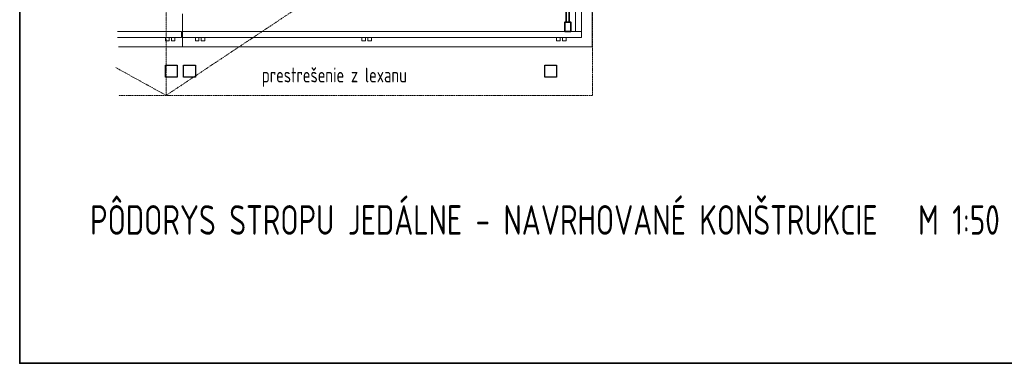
# Model space of a CAD drawing. Header units: inches. Extents: x -96941 to 10978768, y -673 to 1070890.
# Tile 24 of 256: x 50813 to 59148, y -673 to 2233. Entities that reach past the tile are written whole.
import ezdxf

# ---------------------------------------------------------------- set-up
doc = ezdxf.new("R2010")
doc.units = ezdxf.units.IN
doc.linetypes.add('ACAD_ISO10W100', pattern=[18.5, 12, -3, 0.5, -3])
for name, color, linetype, lineweight in [('!_A_01_TENKÁ', 8, 'Continuous', 13), ('!_A_02_HRUBÁ', 255, 'Continuous', 35), ('!_A_04_BODKOČIARKOVANÁ', 30, 'ACAD_ISO10W100', 13), ('A-FLOR-HRAL', 11, 'Continuous', 18), ('A-WALL', 113, 'Continuous', 18), ('S-COLS', 52, 'Continuous', 13)]:
    doc.layers.add(name, color=color, linetype=linetype, lineweight=lineweight)
doc.layers.add('!_A_52_NOVÉ KCIE', color=7, linetype='Continuous', lineweight=13, true_color=0xa30000)
doc.styles.add('Iso CP', font='isocp.shx', dxfattribs={"width": 0.8})

# ---------------------------------------------------------------- blocks, each defined once
blk = doc.blocks.new('Stlp_ZB - 100x100-1506198-1_NP NOVÉ KONŠTRUKCIE')
at = {"layer": 'S-COLS', "color": 250, "lineweight": 25}
for p, q in [((-50, 50), (50, 50)), ((-50, -50), (-50, 50)), ((50, 50), (50, -50)), ((50, -50), (-50, -50))]:
    blk.add_line(p, q, dxfattribs=at)
blk = doc.blocks.new('Zábradlí 1 - Zábradlí 1-1542331-1_NP NOVÉ KONŠTRUKCIE')
at = {"layer": 'A-FLOR-HRAL', "color": 7}
for p, q in [((14768.2, -20190), (15309.2, -20190)), ((15309.2, -20240), (14768.2, -20240)), ((15174.7, -20240), (15174.7, -20270)), ((15204.7, -20270), (15204.7, -20240)), ((15224.7, -20240), (15224.7, -20270)), ((15254.7, -20270), (15254.7, -20240)), ((15309.2, -20190), (15309.2, -20240)), ((15204.7, -20270), (15174.7, -20270)), ((15254.7, -20270), (15224.7, -20270))]:
    blk.add_line(p, q, dxfattribs=at)

msp = doc.modelspace()

# ---------------------------------------------------------------- linework, layer by layer
at = {"layer": '!_A_01_TENKÁ'}
for p, q in [((55518.011, 2133.404), (55518.011, 3361.285)), ((55568.011, 3361.285), (55568.011, 2133.404)), ((55568.011, 2133.404), (55518.011, 2133.404))]:
    msp.add_line(p, q, dxfattribs=at)
msp.add_lwpolyline([(50813.135, -672.538), (50813.135, -172.538)], dxfattribs=at)
at = {"layer": '!_A_02_HRUBÁ'}
msp.add_lwpolyline([(50813.135, 14177.462), (82313.135, 14177.462), (82313.135, -672.538), (50813.135, -672.538)], close=True, dxfattribs=at)
at = {"layer": '!_A_04_BODKOČIARKOVANÁ'}
for points in [[(55662.735, 3993.404), (55662.735, 1593.404), (51650.93, 1593.404)], [(52202.735, 3993.404), (52052.735, 3993.404), (52052.735, 1593.404)], [(52052.735, 1593.404), (55662.735, 3993.404)], [(52052.735, 1593.404), (51627.795, 1827.888)]]:
    msp.add_lwpolyline(points, dxfattribs=at)
at = {"layer": '!_A_52_NOVÉ KCIE', "lineweight": 35}
for points in [[(55440.235, 3300.404), (55465.235, 3300.404), (55465.235, 2213.404), (55440.235, 2213.404)], [(55427.735, 2133.404), (55477.735, 2133.404), (55477.735, 2213.404), (55427.735, 2213.404)]]:
    msp.add_lwpolyline(points, close=True, dxfattribs=at)
at = {"layer": 'A-FLOR-HRAL', "color": 7}
for p, q in [((52191.897, 2133.404), (55568.011, 2133.404)), ((52191.897, 2083.404), (52191.897, 2133.404)), ((55568.011, 2133.404), (55568.011, 2083.404)), ((55568.011, 2083.404), (52191.897, 2083.404)), ((52300.022, 2083.404), (52330.022, 2083.404)), ((52300.022, 2083.404), (52300.022, 2053.404)), ((52330.022, 2053.404), (52300.022, 2053.404)), ((52330.022, 2053.404), (52330.022, 2083.404)), ((52350.022, 2083.404), (52380.022, 2083.404)), ((52350.022, 2083.404), (52350.022, 2053.404)), ((52380.022, 2053.404), (52350.022, 2053.404)), ((52380.022, 2053.404), (52380.022, 2083.404)), ((53710.022, 2083.404), (53740.022, 2083.404)), ((53710.022, 2083.404), (53710.022, 2053.404)), ((53740.022, 2053.404), (53710.022, 2053.404)), ((53740.022, 2053.404), (53740.022, 2083.404)), ((53760.022, 2083.404), (53790.022, 2083.404)), ((53760.022, 2083.404), (53760.022, 2053.404)), ((53790.022, 2053.404), (53760.022, 2053.404)), ((53790.022, 2053.404), (53790.022, 2083.404)), ((55358.292, 2083.404), (55388.292, 2083.404)), ((55358.292, 2053.404), (55358.292, 2083.404)), ((55388.292, 2053.404), (55358.292, 2053.404)), ((55388.292, 2083.404), (55388.292, 2053.404)), ((55408.292, 2083.404), (55438.292, 2083.404)), ((55408.292, 2053.404), (55408.292, 2083.404)), ((55438.292, 2053.404), (55408.292, 2053.404)), ((55438.292, 2083.404), (55438.292, 2053.404))]:
    msp.add_line(p, q, dxfattribs=at)
at = {"layer": 'A-WALL', "color": 7}
for p, q in [((55657.735, 3380.404), (55657.735, 2003.404)), ((52191.897, 2283.404), (52191.897, 2133.404)), ((55657.735, 2003.404), (51650.93, 2003.404)), ((52191.897, 2083.404), (52191.897, 2003.404))]:
    msp.add_line(p, q, dxfattribs=at)
at = {"layer": 'S-COLS', "lineweight": 25}
for p, q in [((55257.123, 1748.404), (55257.123, 1848.404)), ((55257.123, 1848.404), (55357.123, 1848.404)), ((55357.123, 1848.404), (55357.123, 1748.404)), ((55357.123, 1748.404), (55257.123, 1748.404))]:
    msp.add_line(p, q, dxfattribs=at)

# ---------------------------------------------------------------- block references
at = {"layer": 'A-FLOR-HRAL', "color": 7}
msp.add_blockref('Zábradlí 1 - Zábradlí 1-1542331-1_NP NOVÉ KONŠTRUKCIE', (36872.785, 22323.449), dxfattribs=at)
at = {"layer": 'S-COLS', "color": 7, "rotation": 180}
for p in [(52097.123, 1798.404), (52250.91, 1798.404)]:
    msp.add_blockref('Stlp_ZB - 100x100-1506198-1_NP NOVÉ KONŠTRUKCIE', p, dxfattribs=at)

# ---------------------------------------------------------------- texts
at = {"layer": '!_A_01_TENKÁ', "attachment_point": 1, "style": 'Iso CP'}
for s, width, insert, char_height in [('prestrešenie z lexanu', 1523.55424, (52863.395, 1828.723), 125), ('PÔDORYS STROPU JEDÁLNE - NAVRHOVANÉ KONŠTRUKCIE   M 1:50 ', 8234.0978, (51409.085, 664.576), 250)]:
    msp.add_mtext_dynamic_manual_height_columns(s, width=width, gutter_width=1, heights=[0], dxfattribs=dict(at, insert=insert, char_height=char_height))

doc.saveas('drawing.dxf')
